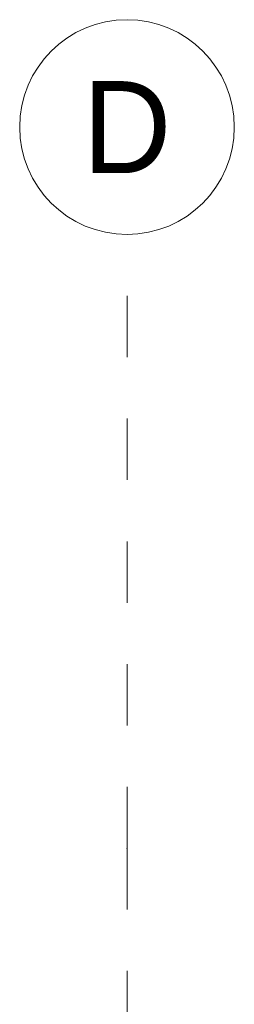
# Model space of a CAD drawing. Header units: metres. Extents: x -16 to 43.7, y -22.2 to 4.
# Tile 74 of 77: x 23.255 to 23.605, y -1.429 to 0.175. Entities that reach past the tile are written whole.
import ezdxf
from ezdxf.enums import TextEntityAlignment as Align

# ---------------------------------------------------------------- set-up
doc = ezdxf.new("R2010")
doc.units = ezdxf.units.M
doc.header["$MEASUREMENT"] = 0
doc.linetypes.add('Raster', pattern=[0.2, 0.1, -0.05, 0, -0.05])
doc.layers.add('Neubau_R-Konstruktionsraster gross', color=33, linetype='Continuous')
doc.styles.add('ERSTELLTER_STIL_1', font='txt')

msp = doc.modelspace()

# ---------------------------------------------------------------- linework, layer by layer
at = {"layer": 'Neubau_R-Konstruktionsraster gross', "linetype": 'Raster', "lineweight": 9}
for q in [(23.43, -0.175), (23.43, -15.175)]:
    msp.add_line((23.43, -1.175), q, dxfattribs=at)
at = {"layer": 'Neubau_R-Konstruktionsraster gross', "linetype": 'Continuous', "lineweight": 9, "flags": 128}
msp.add_lwpolyline([(23.43, -0.175, 1), (23.43, 0.175, 1)], format="xyb", close=True, dxfattribs=at)
at = {"layer": 'Neubau_R-Konstruktionsraster gross', "linetype": 'Raster', "lineweight": 9}
msp.add_point((23.43, -1.175), dxfattribs=at)
msp.add_point((23.43, -1.175), dxfattribs=at)

# ---------------------------------------------------------------- texts
at = {"layer": 'Neubau_R-Konstruktionsraster gross', "style": 'ERSTELLTER_STIL_1'}
msp.add_text('D', height=0.15, dxfattribs=at).set_placement((23.43, 0.075), align=Align.TOP_CENTER)

doc.saveas('drawing.dxf')
